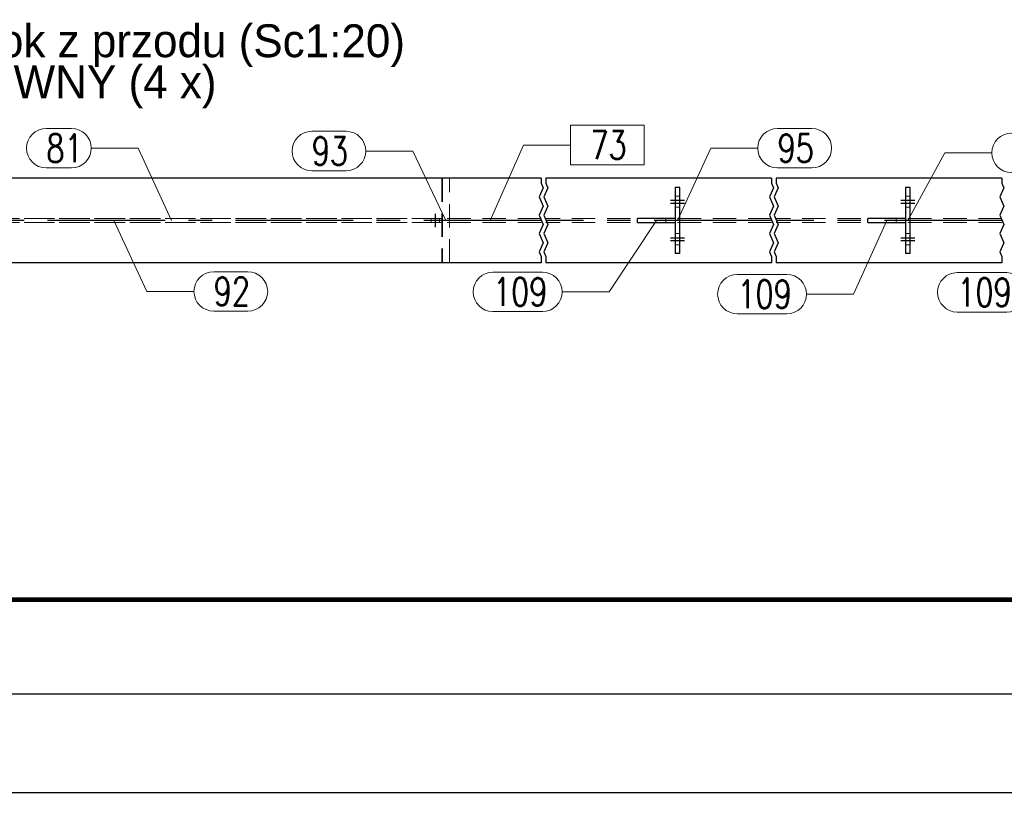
# Model space of a CAD drawing. Header units: millimetres. Extents: x 3526 to 4380, y 11541 to 12002.
# Tile 8 of 127: x 3605 to 3710, y 11541 to 11625. Entities that reach past the tile are written whole.
import ezdxf

# ---------------------------------------------------------------- set-up
doc = ezdxf.new("R2010")
doc.units = ezdxf.units.MM
doc.header["$LTSCALE"] = 10
doc.linetypes.add('HIDDEN', pattern=[0.375, 0.25, -0.125])
doc.linetypes.add('MITTE', pattern=[2, 1.25, -0.25, 0.25, -0.25])
doc.layers.get('Defpoints').update_dxf_attribs({"color": 1})
doc.layers.add('_FORMATKA', color=8, linetype='Continuous', plot=False)
for name, color, linetype, lineweight in [('_RAMKA', 7, 'Continuous', 35), ('PS_DIM', 4, 'Continuous', 13), ('PS_Hidden', 2, 'HIDDEN', 9), ('PS_Pos', 1, 'Continuous', 15), ('PS_SOLID', 7, 'Continuous', 30)]:
    doc.layers.add(name, color=color, linetype=linetype, lineweight=lineweight)
doc.layers.add('PS_MID', color=5, linetype='MITTE')
doc.layers.add('PS_SHAPE', color=3, linetype='Continuous')
doc.styles.add('simplex', font='simplex.shx', dxfattribs={"width": 0.75})
doc.dimstyles.new('1_10_PRZ', dxfattribs={"dimtxt": 2, "dimasz": 1, "dimexe": 2, "dimexo": 5, "dimgap": 1, "dimtad": 1, "dimdec": 0, "dimlfac": 10, "dimtxsty": 'simplex', "dimblk": 'dimznak', "dimcen": 2, "dimse1": 1, "dimse2": 1, "dimclrt": 3, "dimadec": 1, "dimazin": 0, "dimtfac": 1, "dimtdec": 0, "dimtix": 1, "dimtmove": 2, "dimatfit": 3, "dimldrblk": 'dim-grot', "dimfxl": 1, "dimarcsym": 0})

# ---------------------------------------------------------------- blocks, each defined once
blk = doc.blocks.new('dimznak')
at = {"color": 0}
for points in [[(0, 2), (0, -2)], [(-2, 0), (2, 0)]]:
    blk.add_lwpolyline(points, dxfattribs=at)
at = {"color": 2}
blk.add_lwpolyline([(1, 1), (-1, -1)], dxfattribs=at)
blk = doc.blocks.new('*D9')
at = {"layer": 'Defpoints', "color": 0, "transparency": 16777216}
for p in [(3527.64, 11553.62), (4377.64, 11553.62), (4377.64, 11543.11)]:
    blk.add_point(p, dxfattribs=at)
at = {"layer": 'PS_DIM', "color": 0, "lineweight": -2, "transparency": 16777216}
blk.add_line((3528.64, 11543.11), (4376.64, 11543.11), dxfattribs=at)
at = {"layer": 'PS_DIM', "color": 0, "lineweight": -2, "transparency": 16777216, "rotation": 180}
blk.add_blockref('dimznak', (3527.64, 11543.11), dxfattribs=at)
at = {"layer": 'PS_DIM', "color": 0, "lineweight": -2, "transparency": 16777216}
blk.add_blockref('dimznak', (4377.64, 11543.11), dxfattribs=at)
at = {"layer": 'PS_DIM', "color": 3, "transparency": 16777216, "insert": (3952.64, 11545.11), "char_height": 2, "attachment_point": 5, "style": 'simplex'}
blk.add_mtext('8500', dxfattribs=at)
blk = doc.blocks.new('dim-grot')
blk.add_hatch(color=256).paths.add_polyline_path([(0, 0), (-2, 0.5), (-2, -0.5)])
blk.add_lwpolyline([(0, 0), (-2, 0.5), (-2, -0.5), (0, 0)])
blk = doc.blocks.new('*X114')
at = {"color": 0}
for s, p in [('RG.73.2 Widok z przodu (Sc1:20)', (3576, 11620.51)), ('RYGIEL GŁÓWNY (4 x)', (3576, 11616.13))]:
    blk.add_text(s, height=3.5, dxfattribs=at).set_placement(p)
blk = doc.blocks.new('*X412')
at = {"color": 1}
for p, q in [((3660.46, 11608.49), (3660.46, 11607.96)), ((3660.96, 11608.49), (3660.96, 11607.96)), ((3684.96, 11608.49), (3684.96, 11607.96)), ((3685.46, 11608.49), (3685.46, 11607.96)), ((3709.46, 11608.49), (3709.46, 11607.96)), ((3660.66, 11607.47), (3660.25, 11606.5)), ((3660.46, 11607.96), (3660.66, 11607.47)), ((3661.16, 11607.47), (3660.75, 11606.5)), ((3660.96, 11607.96), (3661.16, 11607.47)), ((3685.16, 11607.47), (3684.75, 11606.5)), ((3684.96, 11607.96), (3685.16, 11607.47)), ((3685.66, 11607.47), (3685.25, 11606.5)), ((3685.46, 11607.96), (3685.66, 11607.47)), ((3709.66, 11607.47), (3709.25, 11606.5)), ((3709.46, 11607.96), (3709.66, 11607.47)), ((3660.25, 11606.5), (3660.66, 11605.52)), ((3660.75, 11606.5), (3661.16, 11605.52)), ((3684.75, 11606.5), (3685.16, 11605.52)), ((3685.25, 11606.5), (3685.66, 11605.52)), ((3709.25, 11606.5), (3709.66, 11605.52)), ((3660.66, 11605.52), (3660.25, 11604.55)), ((3661.16, 11605.52), (3660.75, 11604.55)), ((3685.16, 11605.52), (3684.75, 11604.55)), ((3685.66, 11605.52), (3685.25, 11604.55)), ((3709.66, 11605.52), (3709.25, 11604.55)), ((3660.25, 11604.55), (3660.66, 11603.57)), ((3660.75, 11604.55), (3661.16, 11603.57)), ((3684.75, 11604.55), (3685.16, 11603.57)), ((3685.25, 11604.55), (3685.66, 11603.57)), ((3709.25, 11604.55), (3709.66, 11603.57)), ((3660.66, 11603.57), (3660.25, 11602.6)), ((3661.16, 11603.57), (3660.75, 11602.6)), ((3685.16, 11603.57), (3684.75, 11602.6)), ((3685.66, 11603.57), (3685.25, 11602.6)), ((3709.66, 11603.57), (3709.25, 11602.6)), ((3660.25, 11602.6), (3660.66, 11601.62)), ((3660.75, 11602.6), (3661.16, 11601.62)), ((3684.75, 11602.6), (3685.16, 11601.62)), ((3685.25, 11602.6), (3685.66, 11601.62)), ((3709.25, 11602.6), (3709.66, 11601.62)), ((3660.66, 11601.62), (3660.25, 11600.64)), ((3661.16, 11601.62), (3660.75, 11600.64)), ((3685.16, 11601.62), (3684.75, 11600.64)), ((3685.66, 11601.62), (3685.25, 11600.64)), ((3709.66, 11601.62), (3709.25, 11600.64)), ((3660.25, 11600.64), (3660.46, 11600.16)), ((3660.46, 11600.16), (3660.46, 11599.49)), ((3660.75, 11600.64), (3660.96, 11600.16)), ((3660.96, 11600.16), (3660.96, 11599.49)), ((3684.75, 11600.64), (3684.96, 11600.16)), ((3684.96, 11600.16), (3684.96, 11599.49)), ((3685.25, 11600.64), (3685.46, 11600.16)), ((3685.46, 11600.16), (3685.46, 11599.49)), ((3709.25, 11600.64), (3709.46, 11600.16)), ((3709.46, 11600.16), (3709.46, 11599.49))]:
    blk.add_line(p, q, dxfattribs=at)
at = {"layer": 'PS_Hidden', "color": 2, "linetype": 'HIDDEN'}
for p, q in [((3649.88, 11608.49), (3649.88, 11599.49)), ((3649.96, 11608.49), (3649.96, 11599.49)), ((3649.96, 11608.49), (3649.96, 11599.49)), ((3650.71, 11599.49), (3650.71, 11608.49)), ((3674.71, 11606.59), (3675.21, 11606.59)), ((3699.21, 11606.59), (3699.71, 11606.59)), ((3674.71, 11605.39), (3675.21, 11605.39)), ((3699.21, 11605.39), (3699.71, 11605.39)), ((3660.46, 11604.2), (3577.02, 11604.2)), ((3649.96, 11604.19), (3584.43, 11604.19)), ((3648.76, 11604.19), (3648.76, 11603.79)), ((3649.66, 11604.19), (3649.66, 11603.79)), ((3649.96, 11603.79), (3649.96, 11604.19)), ((3684.96, 11604.2), (3660.96, 11604.2)), ((3673.71, 11604.19), (3673.71, 11603.79)), ((3709.46, 11604.2), (3685.46, 11604.2)), ((3698.21, 11604.19), (3698.21, 11603.79)), ((3660.46, 11603.77), (3577.02, 11603.77)), ((3649.96, 11603.79), (3584.43, 11603.79)), ((3684.96, 11603.77), (3660.96, 11603.77)), ((3709.46, 11603.77), (3685.46, 11603.77)), ((3674.71, 11602.59), (3675.21, 11602.59)), ((3699.21, 11602.59), (3699.71, 11602.59)), ((3674.71, 11601.39), (3675.21, 11601.39)), ((3699.21, 11601.39), (3699.71, 11601.39))]:
    blk.add_line(p, q, dxfattribs=at)
at = {"layer": 'PS_MID', "color": 5, "linetype": 'MITTE'}
for p, q in [((3674.21, 11606.14), (3675.71, 11606.14)), ((3674.21, 11606.14), (3675.71, 11606.14)), ((3698.71, 11606.14), (3700.21, 11606.14)), ((3698.71, 11606.14), (3700.21, 11606.14)), ((3674.21, 11605.84), (3675.71, 11605.84)), ((3674.21, 11605.84), (3675.71, 11605.84)), ((3698.71, 11605.84), (3700.21, 11605.84)), ((3698.71, 11605.84), (3700.21, 11605.84)), ((3649.21, 11603.29), (3649.21, 11604.69)), ((3660.46, 11603.99), (3574.45, 11603.99)), ((3684.96, 11603.99), (3660.96, 11603.99)), ((3709.46, 11603.99), (3685.46, 11603.99)), ((3674.21, 11602.14), (3675.71, 11602.14)), ((3674.21, 11602.14), (3675.71, 11602.14)), ((3698.71, 11602.14), (3700.21, 11602.14)), ((3698.71, 11602.14), (3700.21, 11602.14)), ((3674.21, 11601.84), (3675.71, 11601.84)), ((3674.21, 11601.84), (3675.71, 11601.84)), ((3698.71, 11601.84), (3700.21, 11601.84)), ((3698.71, 11601.84), (3700.21, 11601.84))]:
    blk.add_line(p, q, dxfattribs=at)
at = {"layer": 'PS_SOLID', "color": 7, "linetype": 'Continuous'}
for p, q in [((3660.46, 11608.49), (3576.95, 11608.49)), ((3684.96, 11608.49), (3660.96, 11608.49)), ((3709.46, 11608.49), (3685.46, 11608.49)), ((3674.71, 11607.49), (3674.71, 11600.49)), ((3675.21, 11607.49), (3674.71, 11607.49)), ((3675.21, 11600.49), (3675.21, 11607.49)), ((3699.21, 11607.49), (3699.21, 11600.49)), ((3699.71, 11607.49), (3699.21, 11607.49)), ((3699.71, 11600.49), (3699.71, 11607.49)), ((3670.71, 11603.79), (3670.71, 11604.19)), ((3674.71, 11604.19), (3670.71, 11604.19)), ((3695.21, 11603.79), (3695.21, 11604.19)), ((3699.21, 11604.19), (3695.21, 11604.19)), ((3670.71, 11603.79), (3674.71, 11603.79)), ((3695.21, 11603.79), (3699.21, 11603.79)), ((3675.21, 11600.49), (3674.71, 11600.49)), ((3699.71, 11600.49), (3699.21, 11600.49)), ((3660.46, 11599.49), (3576.95, 11599.49)), ((3684.96, 11599.49), (3660.96, 11599.49)), ((3709.46, 11599.49), (3685.46, 11599.49))]:
    blk.add_line(p, q, dxfattribs=at)
blk = doc.blocks.new('*X414')
at = {"color": 1}
for p, q in [((3721.71, 11603.99), (3717.06, 11596.34)), ((3704.71, 11598.44), (3709.96, 11598.44)), ((3712.06, 11596.34), (3717.06, 11596.34)), ((3704.71, 11594.24), (3709.96, 11594.24))]:
    blk.add_line(p, q, dxfattribs=at)
for centre, start, end in [((3704.71, 11596.34), 90, 270), ((3709.96, 11596.34), 270, 90)]:
    blk.add_arc(centre, 2.1, start, end, dxfattribs=at)
at = {"color": 2, "style": 'simplex', "width": 0.75}
blk.add_text('109', height=3, dxfattribs=at).set_placement((3704.71, 11594.84))
blk = doc.blocks.new('*X415')
at = {"color": 1}
for p, q in [((3710.48, 11613.28), (3714.13, 11613.28)), ((3699.46, 11603.99), (3703.38, 11611.18)), ((3703.38, 11611.18), (3708.38, 11611.18)), ((3710.48, 11609.08), (3714.13, 11609.08))]:
    blk.add_line(p, q, dxfattribs=at)
for centre, start, end in [((3710.48, 11611.18), 90, 270), ((3714.13, 11611.18), 270, 90)]:
    blk.add_arc(centre, 2.1, start, end, dxfattribs=at)
at = {"color": 2, "style": 'simplex', "width": 0.75}
blk.add_text('95', height=3, dxfattribs=at).set_placement((3710.48, 11609.68))
blk = doc.blocks.new('*X416')
at = {"color": 1}
for p, q in [((3671.42, 11614.12), (3663.58, 11614.12)), ((3663.58, 11614.12), (3663.58, 11609.92)), ((3671.42, 11609.92), (3671.42, 11614.12)), ((3655.04, 11603.99), (3658.58, 11612.02)), ((3658.58, 11612.02), (3663.58, 11612.02)), ((3663.58, 11609.92), (3671.42, 11609.92))]:
    blk.add_line(p, q, dxfattribs=at)
at = {"color": 30, "style": 'simplex', "width": 0.75}
blk.add_text('73', height=3, dxfattribs=at).set_placement((3665.68, 11610.52))
blk = doc.blocks.new('*X418')
at = {"color": 1}
for p, q in [((3697.21, 11603.99), (3693.67, 11596.15)), ((3681.32, 11598.25), (3686.57, 11598.25)), ((3688.67, 11596.15), (3693.67, 11596.15)), ((3681.32, 11594.05), (3686.57, 11594.05))]:
    blk.add_line(p, q, dxfattribs=at)
for centre, start, end in [((3681.32, 11596.15), 90, 270), ((3686.57, 11596.15), 270, 90)]:
    blk.add_arc(centre, 2.1, start, end, dxfattribs=at)
at = {"color": 2, "style": 'simplex', "width": 0.75}
blk.add_text('109', height=3, dxfattribs=at).set_placement((3681.32, 11594.65))
blk = doc.blocks.new('*X424')
at = {"color": 1}
for p, q in [((3672.71, 11603.99), (3667.68, 11596.39)), ((3655.33, 11598.49), (3660.58, 11598.49)), ((3662.68, 11596.39), (3667.68, 11596.39)), ((3655.33, 11594.29), (3660.58, 11594.29))]:
    blk.add_line(p, q, dxfattribs=at)
for centre, start, end in [((3655.33, 11596.39), 90, 270), ((3660.58, 11596.39), 270, 90)]:
    blk.add_arc(centre, 2.1, start, end, dxfattribs=at)
at = {"color": 2, "style": 'simplex', "width": 0.75}
blk.add_text('109', height=3, dxfattribs=at).set_placement((3655.33, 11594.89))
blk = doc.blocks.new('*X425')
at = {"color": 1}
for p, q in [((3685.59, 11613.78), (3689.24, 11613.78)), ((3674.96, 11603.99), (3678.49, 11611.68)), ((3678.49, 11611.68), (3683.49, 11611.68)), ((3685.59, 11609.58), (3689.24, 11609.58))]:
    blk.add_line(p, q, dxfattribs=at)
for centre, start, end in [((3685.59, 11611.68), 90, 270), ((3689.24, 11611.68), 270, 90)]:
    blk.add_arc(centre, 2.1, start, end, dxfattribs=at)
at = {"color": 2, "style": 'simplex', "width": 0.75}
blk.add_text('95', height=3, dxfattribs=at).set_placement((3685.59, 11610.18))
blk = doc.blocks.new('*X426')
at = {"color": 1}
for p, q in [((3636.06, 11613.48), (3639.7, 11613.48)), ((3641.8, 11611.38), (3646.8, 11611.38)), ((3650.33, 11603.99), (3646.8, 11611.38)), ((3636.06, 11609.28), (3639.7, 11609.28))]:
    blk.add_line(p, q, dxfattribs=at)
for centre, start, end in [((3636.06, 11611.38), 90, 270), ((3639.7, 11611.38), 270, 90)]:
    blk.add_arc(centre, 2.1, start, end, dxfattribs=at)
at = {"color": 2, "style": 'simplex', "width": 0.75}
blk.add_text('93', height=3, dxfattribs=at).set_placement((3636.06, 11609.88))
blk = doc.blocks.new('*X438')
at = {"color": 1}
for p, q in [((3615, 11603.99), (3618.53, 11596.44)), ((3625.63, 11598.54), (3629.27, 11598.54)), ((3618.53, 11596.44), (3623.53, 11596.44)), ((3625.63, 11594.34), (3629.27, 11594.34))]:
    blk.add_line(p, q, dxfattribs=at)
for centre, start, end in [((3625.63, 11596.44), 90, 270), ((3629.27, 11596.44), 270, 90)]:
    blk.add_arc(centre, 2.1, start, end, dxfattribs=at)
at = {"color": 2, "style": 'simplex', "width": 0.75}
blk.add_text('92', height=3, dxfattribs=at).set_placement((3625.63, 11594.94))
blk = doc.blocks.new('*X439')
at = {"color": 1}
for p, q in [((3607.83, 11613.78), (3610.51, 11613.78)), ((3612.61, 11611.68), (3617.61, 11611.68)), ((3621.14, 11603.99), (3617.61, 11611.68)), ((3607.83, 11609.58), (3610.51, 11609.58))]:
    blk.add_line(p, q, dxfattribs=at)
for centre, start, end in [((3607.83, 11611.68), 90, 270), ((3610.51, 11611.68), 270, 90)]:
    blk.add_arc(centre, 2.1, start, end, dxfattribs=at)
at = {"color": 2, "style": 'simplex', "width": 0.75}
blk.add_text('81', height=3, dxfattribs=at).set_placement((3607.83, 11610.18))

msp = doc.modelspace()

# ---------------------------------------------------------------- linework, layer by layer
at = {"layer": '_FORMATKA', "lineweight": -3}
msp.add_lwpolyline([(3527.638, 11553.623), (4377.638, 11553.623), (4377.638, 11973.623), (3527.638, 11973.623)], close=True, dxfattribs=at)
at = {"layer": '_RAMKA', "lineweight": -3, "const_width": 0.5}
msp.add_lwpolyline([(3557.638, 11563.623), (4367.638, 11563.623), (4367.638, 11963.623), (3557.638, 11963.623)], close=True, dxfattribs=at)

# ---------------------------------------------------------------- block references
msp.add_blockref('*X114', (0, 0.854))
at = {"layer": 'PS_Pos'}
for name in ['*X439', '*X426', '*X416', '*X425', '*X415', '*X438', '*X424', '*X418', '*X414']:
    msp.add_blockref(name, (0, 0), dxfattribs=at)
at = {"layer": 'PS_SHAPE'}
msp.add_blockref('*X412', (0, 0), dxfattribs=at)

# ---------------------------------------------------------------- dimensions: what is measured, and where the dimension line sits
at = {"layer": 'PS_DIM'}
dim = msp.add_linear_dim(base=(4377.638, 11543.109), p1=(3527.638, 11553.623), p2=(4377.638, 11553.623), dimstyle='1_10_PRZ', dxfattribs=at)
dim.commit()
dim.dimension.update_dxf_attribs({"geometry": '*D9', "text_midpoint": (3952.638, 11545.109)})

doc.saveas('drawing.dxf')
